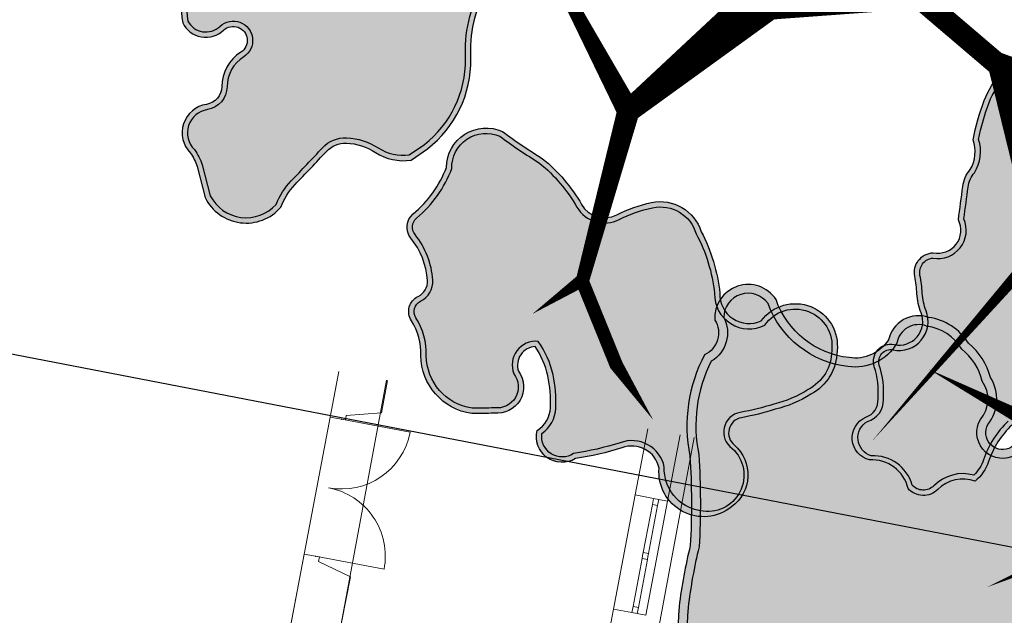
# Model space of a CAD drawing. Header units: metres. Extents: x 32353251 to 32353583, y 5707748 to 5708004.
# Tile 126 of 164: x 32353405 to 32353417, y 5707938 to 5707945. Entities that reach past the tile are written whole.
import ezdxf

# ---------------------------------------------------------------- set-up
doc = ezdxf.new("R2010")
doc.units = ezdxf.units.M
doc.header["$LTSCALE"] = 0.75
doc.header["$PDSIZE"] = 5
doc.layers.get('0').update_dxf_attribs({"linetype": 'CONTINUOUS'})
doc.layers.get('DEFPOINTS').update_dxf_attribs({"linetype": 'CONTINUOUS'})
for name, color, linetype, transparency in [('10414944$0$PF-Krone', 33, 'CONTINUOUS', 0.7), ('10414944$0$PF-Krone_SOL', 70, 'CONTINUOUS', 0.7), ('10414944$0$ST-Baum', 7, 'CONTINUOUS', 0.7)]:
    doc.layers.add(name, color=color, linetype=linetype, transparency=transparency)
doc.layers.add('10414944$0$PF-Stamm', color=7, linetype='CONTINUOUS', true_color=0x5f5144, transparency=0.7)
doc.layers.add('10417023$0$#9_002_GES I Übersicht Erdgeschoss_1_707_Bestandsgebäude', color=7, linetype='CONTINUOUS', lineweight=25)
doc.layers.add('10417023$0$Keine', color=7, linetype='CONTINUOUS', lineweight=13)

# ---------------------------------------------------------------- blocks, each defined once
blk = doc.blocks.new('19-A2-A0')
at = {"layer": 'DEFPOINTS'}
blk.add_lwpolyline([(-489.15, -204.65), (489.15, -204.65), (489.15, 204.65), (-489.15, 204.65)], close=True, dxfattribs=at)
blk = doc.blocks.new('10414944$0$PF-BAUM_12')
at = {"layer": '10414944$0$PF-Krone_SOL', "transparency": 33554457}
h = blk.add_hatch(color=256, dxfattribs=at)
h.dxf.hatch_style = 1
h.set_gradient(color1=(88, 186, 72), color2=(175, 217, 170), tint=1, name='INVSPHERICAL')
edge = h.paths.add_edge_path()
edge.add_arc((-1.2758, 1.3994), 0.541, 250.247, 303.4279)
edge.add_arc((-0.5984, 0.4188), 0.6511, 94.3691, 125.6409, ccw=False)
edge.add_arc((-0.5871, 0.2707), 0.7996, 79.906, 94.3691, ccw=False)
edge.add_arc((-0.4074, 1.2805), 0.2261, 259.906, 345.0368)
edge.add_arc((3.3556, 0.2748), 3.669, 162.1844, 165.0368, ccw=False)
edge.add_arc((-0.2456, 1.4321), 0.1137, 342.1844, 421.4181)
edge.add_arc((-0.3772, 1.1907), 0.3886, 61.4181, 105.4179)
edge.add_arc((-0.4936, 1.6129), 0.0494, 76.8677, 285.4179, ccw=False)
edge.add_arc((-0.4342, 1.767), 0.1165, 245.5523, 317.8819)
edge.add_arc((-0.4413, 1.8543), 0.1901, 299.5067, 335.7073)
edge.add_arc((-0.3904, 1.8889), 0.1664, 317.3096, 366.5168)
edge.add_arc((-0.3153, 1.9138), 0.0904, 356.15, 452.3298)
edge.add_arc((-0.2837, 2.1143), 0.1157, 186.3955, 252.2185, ccw=False)
edge.add_arc((-0.1459, 2.1399), 0.2556, 124.2968, 188.6524, ccw=False)
edge.add_arc((-0.3624, 2.4158), 0.0972, 318.2129, 468.9396)
edge.add_arc((-0.4455, 2.5549), 0.0698, 219.6885, 317.568, ccw=False)
edge.add_arc((-0.5987, 2.0825), 0.4392, 76.9102, 116.5449)
edge.add_arc((-1.4951, 4.5572), 2.1964, 281.7611, 288.5889, ccw=False)
edge.add_arc((-1.0114, 0.8578), 1.5496, 91.3323, 98.0021)
edge.add_arc((-1.1102, 1.691), 0.7109, 99.4638, 131.7622)
edge.add_arc((-1.4773, 2.1554), 0.1252, 148.2467, 256.0758)
edge.add_arc((-1.5238, 1.968), 0.068, -114.9556, 76.0758, ccw=False)
edge.add_arc((-1.6369, 1.7248), 0.2002, 65.0444, 122.1083)
edge.add_arc((-1.7899, 1.9686), 0.0876, 221.6314, 302.1083, ccw=False)
edge.add_arc((-1.9603, 1.8172), 0.1403, 41.6314, 166.8648)
edge.add_arc((-2.3449, 1.9519), 0.2684, 321.9495, 337.4752, ccw=False)
edge.add_line((-2.1335, 1.7864), (-2.2407, 1.6721))
edge.add_arc((-2.0502, 1.5575), 0.2224, 148.9568, 261.833)
edge.add_arc((-2.0149, 1.0239), 0.3205, 78.7718, 102.0334, ccw=False)
edge.add_arc((0.8412, 15.4111), 14.3475, 258.77175, 259.65948)
edge.add_arc((-1.7568, 1.1728), 0.1259, 30.356, 79.6595, ccw=False)
edge.add_arc((-1.8871, 1.0965), 0.2769, -0.4934, 30.356, ccw=False)
edge.add_arc((-1.3602, 1.092), 0.25, 179.5066, 221.3188)
edge.add_line((-1.548, 0.9269), (-1.4587, 0.8902))
edge = h.paths.add_edge_path()
edge.add_arc((-2.0595, -1.0849), 0.2169, 117.743, 251.4279, ccw=False)
edge.add_arc((-2.2535, -0.7961), 0.1343, 313.8671, 413.8729)
edge.add_arc((-1.1381, 0.5382), 1.6051, 221.524, 229.789, ccw=False)
edge.add_arc((-2.2843, -0.4137), 0.1251, 108.798, 243.7029, ccw=False)
edge.add_arc((-2.2657, -0.171), 0.1376, 244.6115, 299.8242)
edge.add_arc((-2.4922, 0.2242), 0.593, 299.8242, 314.8752)
edge.add_arc((-2.3634, 0.0948), 0.4104, 314.8752, 336.5607)
edge.add_arc((-2.0604, -0.1191), 0.0893, 34.547, 142.2333)
edge.add_arc((-2.2509, -0.0174), 0.1288, 205.94, 338.605, ccw=False)
edge.add_arc((-1.1082, 0.8264), 1.5473, 211.5442, 215.5748, ccw=False)
edge.add_arc((-2.1647, 0.1359), 0.2879, 123.2934, 204.4063, ccw=False)
edge.add_arc((-2.4675, 0.6266), 0.289, 300.0552, 335.4001)
edge.add_arc((-2.1302, 0.4722), 0.0819, 58.4002, 155.4001, ccw=False)
edge.add_arc((-2.0455, 0.6099), 0.0798, 238.4002, 306.4204)
edge.add_arc((-2.2163, 0.8415), 0.3675, 306.4204, 341.4929)
edge.add_arc((-1.7884, 0.6982), 0.0838, 72.4288, 161.4929, ccw=False)
edge.add_arc((-1.597, 1.3024), 0.5499, 252.4288, 281.6379)
edge.add_arc((-1.3833, 0.6006), 0.1928, 8.2479, 122.231, ccw=False)
edge.add_arc((1.4313, 0.4424), 2.6303, 175.9465, 181.0704)
edge.add_arc((-2.004, 0.487), 0.8109, 332.6061, 353.3579, ccw=False)
edge.add_arc((-1.1696, 0.0546), 0.1289, 152.6061, 239.8128)
edge.add_arc((-1.5709, -0.6354), 0.6693, 44.4632, 59.8128, ccw=False)
edge.add_arc((-1.2417, -0.3122), 0.208, -40.1663, 44.4632, ccw=False)
edge.add_arc((-1.7965, -0.0425), 0.8201, 308.5293, 330.4961, ccw=False)
edge.add_arc((-1.2134, -0.8063), 0.142, 120.5815, 237.174)
edge.add_arc((-1.3033, -1.1297), 0.2045, -64.491, 86.396, ccw=False)
edge.add_arc((-1.343, -1.1115), 0.2397, 240.4754, 302.2336, ccw=False)
edge.add_arc((-1.2125, -0.7918), 0.5839, 226.3665, 244.7952, ccw=False)
edge.add_arc((-0.7205, -0.1508), 1.3901, 222.9429, 229.9249, ccw=False)
edge.add_arc((-1.7937, -1.1495), 0.076, 42.9191, 173.4992)
edge.add_arc((-2.058, -1.1133), 0.1908, 248.2896, 351.6714, ccw=False)
edge = h.paths.add_edge_path()
edge.add_arc((1.2059, -0.0381), 0.6649, 150.7734, 194.5558)
edge.add_arc((0.911, -0.0942), 0.3659, 197.6599, 276.7526)
edge.add_arc((0.9525, -0.0442), 0.4134, 270.2152, 305.5241)
edge.add_arc((1.2637, -0.512), 0.1494, -27.7225, 118.3909, ccw=False)
edge.add_arc((1.6106, -0.6627), 0.2295, 159.2735, 288.7974)
edge.add_arc((1.6267, -1.1446), 0.2709, -1.083, 77.6692, ccw=False)
edge.add_arc((2.1687, -1.0477), 0.2897, 200.6132, 382.9337)
edge.add_arc((2.7072, -0.7257), 0.3429, 147.8227, 217.591, ccw=False)
edge.add_arc((2.4468, -0.3829), 0.1629, 259.448, 409.1515)
edge.add_arc((2.7989, 0.0617), 0.4045, 199.7173, 232.6211, ccw=False)
edge.add_arc((2.5485, -0.1163), 0.1368, 103.2593, 162.2981, ccw=False)
edge.add_arc((2.4584, 0.1299), 0.1274, 297.4752, 447.5021)
edge.add_arc((2.4597, 0.3353), 0.0783, 98.8157, 273.1184, ccw=False)
edge.add_arc((2.4, 0.5247), 0.1217, 293.027, 374.9291)
edge.add_arc((2.0245, 0.3266), 0.5439, 24.9483, 42.1183)
edge.add_arc((1.7775, 0.1571), 0.8417, 39.3994, 55.75)
edge.add_arc((2.2887, 0.9354), 0.0906, 104.7131, 245.5829, ccw=False)
edge.add_arc((2.2455, 1.1001), 0.0797, 284.7131, 435.2869)
edge.add_arc((2.1786, 0.8455), 0.3429, 75.2869, 90.1544)
edge.add_arc((2.192, 1.2908), 0.1034, 200.5438, 262.034, ccw=False)
edge.add_arc((1.8708, 1.2323), 0.2255, 5.6552, 92.2855)
edge.add_arc((1.8923, 1.533), 0.0813, 129.4673, 248.0142, ccw=False)
edge.add_arc((1.6377, 1.5925), 0.2029, 0.9413, 108.0271)
edge.add_arc((1.5516, 2.0411), 0.2568, 198.8038, 275.2311, ccw=False)
edge.add_arc((1.081, 1.9053), 0.2335, 13.1092, 167.2288)
edge.add_arc((0.6671, 1.9992), 0.1909, 279.3003, 347.2288, ccw=False)
edge.add_arc((0.7224, 1.6615), 0.1513, 99.3003, 228.8092)
edge.add_arc((0.4652, 1.3676), 0.2392, 21.1744, 48.8092, ccw=False)
edge.add_arc((0.3242, 1.313), 0.3904, -10.7857, 21.1744, ccw=False)
edge.add_arc((-0.3793, 1.447), 1.1066, 325.7449, 349.2143, ccw=False)
edge.add_arc((0.3558, 0.9464), 0.2172, 278.2663, 325.7449, ccw=False)
edge.add_arc((0.408, 0.5869), 0.146, 98.2663, 271.6731)
edge.add_arc((0.4514, -0.8972), 1.3387, 79.7675, 91.6731, ccw=False)
edge.add_arc((0.6892, 0.3779), 0.0423, -16.4325, 90.0101, ccw=False)
edge.add_line((0.7298, 0.3659), (0.6257, 0.2866))
edge = h.paths.add_edge_path()
edge.add_arc((-1.5552, -2.2569), 0.1724, 12.6189, 77.7455)
edge.add_arc((-1.4977, -1.992), 0.0986, 164.1816, 257.7455, ccw=False)
edge.add_arc((-1.7215, -1.8391), 0.1803, 315.6358, 396.2247)
edge.add_arc((-1.4722, -1.6964), 0.1099, 56.0167, 199.1656, ccw=False)
edge.add_arc((-1.3562, -1.5375), 0.087, 231.1844, 306.609)
edge.add_arc((-1.4968, -1.2476), 0.4081, 298.1575, 320.4218)
edge.add_arc((-1.118, -1.5607), 0.0835, 20.6534, 140.4218, ccw=False)
edge.add_arc((-0.9321, -1.4907), 0.1152, 200.6534, 324.1572)
edge.add_arc((-0.5981, -1.7319), 0.2968, 125.8433, 144.1572, ccw=False)
edge.add_arc((-1.1307, -0.9947), 0.6126, 305.8433, 313.7683)
edge.add_arc((-0.6402, -1.5068), 0.0965, 35.283, 133.7683, ccw=False)
edge.add_arc((-0.4573, -1.4114), 0.1114, 200.8653, 329.8017)
edge.add_arc((5.9643, -14.9126), 14.8587, 114.56415, 115.19461, ccw=False)
edge.add_arc((-0.1458, -1.5341), 0.1511, 81.9994, 116.2838, ccw=False)
edge.add_arc((-0.1295, -1.2153), 0.1692, 271.6238, 322.4573)
edge.add_arc((0.4219, -2.3582), 1.1204, 101.7391, 111.8636, ccw=False)
edge.add_arc((0.2817, -1.7045), 0.4518, 61.0493, 101.1946, ccw=False)
edge.add_arc((0.4293, -1.462), 0.1686, -13.3297, 65.0541, ccw=False)
edge.add_arc((0.701, -1.5438), 0.116, 158.2537, 207.0243)
edge.add_arc((0.7267, -1.4357), 0.2061, 231.2626, 284.3776)
edge.add_arc((0.7594, -1.468), 0.1684, 276.3107, 373.1888)
edge.add_arc((1.0623, -1.3226), 0.1754, 121.9096, 217.5827, ccw=False)
edge.add_arc((1.2009, -1.5786), 0.4663, 12.4963, 119.7416, ccw=False)
edge.add_arc((1.5062, -1.4974), 0.1512, -66.2252, 7.4787, ccw=False)
edge.add_arc((1.5907, -1.7479), 0.1146, 101.8196, 224.4343)
edge.add_arc((1.3238, -2.0366), 0.2788, -26.9882, 48.417, ccw=False)
edge.add_arc((1.3365, -2.0229), 0.2743, 258.9909, 329.2486, ccw=False)
edge.add_arc((1.6618, -1.4757), 0.8996, 229.3858, 245.1764, ccw=False)
edge.add_arc((0.9994, -2.237), 0.1097, 45.6037, 249.2448)
edge.add_arc((0.8451, -2.4465), 0.1573, -95.435, 42.7788, ccw=False)
edge.add_arc((0.8007, -2.2203), 0.3839, 232.8, 274.4074, ccw=False)
edge.add_arc((0.4866, -2.6064), 0.1147, 44.402, 165.1103)
edge.add_arc((0.2716, -2.5387), 0.1109, 123.3852, 339.8557, ccw=False)
edge.add_arc((0.9022, -2.3675), 0.6961, 164.2604, 186.4803, ccw=False)
edge.add_arc((0.1064, -2.2008), 0.1278, 9.9652, 176.7192)
edge.add_arc((-48.3159, -1.4499), 48.3004, 358.76613, 359.11787, ccw=False)
edge.add_arc((-0.3152, -2.3669), 0.3137, 290.4729, 336.8998, ccw=False)
edge.add_arc((-0.2908, -2.4562), 0.2217, 213.8839, 292.6434, ccw=False)
edge.add_arc((-0.5922, -2.5593), 0.1191, 350.144, 508.4434)
edge.add_arc((-0.7458, -2.3559), 0.1504, 180.1486, 290.2791, ccw=False)
edge.add_arc((-1.1241, -2.4703), 0.2548, 26.5922, 75.6656)
edge.add_arc((-1.166, -2.6346), 0.4243, 75.6656, 104.3344)
edge.add_arc((-1.3217, -2.0253), 0.2045, 251.4046, 284.3344, ccw=False)
at = {"layer": '10414944$0$PF-Krone'}
for points in [[(-0.4805, 1.5653, -1.286295), (-0.4824, 1.6609, 0.326511), (-0.3477, 1.6889, 0.159282), (-0.2681, 1.7761, 0.218069), (-0.2251, 1.9078, 0.446169), (-0.319, 2.0042, -0.295374), (-0.3986, 2.1015, -0.288426), (-0.29, 2.3511, 0.772377), (-0.394, 2.5078, -0.455092), (-0.4992, 2.5103, 0.174684), (-0.7949, 2.4754, -0.029801), (-1.0474, 2.4069, 0.029111), (-1.2271, 2.3923, 0.141869), (-1.5837, 2.2213, 0.508586), (-1.5074, 2.034, -1.101217), (-1.5525, 1.9063, 0.254264), (-1.7433, 1.8944, -0.366329), (-1.8554, 1.9104, 0.608209), (-2.0969, 1.8491, -0.067848), (-2.1335, 1.7864, 0), (-2.2407, 1.6721, 0.536623), (-2.0818, 1.3373, -0.101848), (-1.9525, 1.3382, 0.003873), (-1.7342, 1.2967, -0.218508), (-1.6482, 1.2364, -0.135425), (-1.6102, 1.0941, 0.184492), (-1.548, 0.9269), (-1.4587, 0.8902, 0.236302), (-0.9778, 0.9479, -0.137302), (-0.648, 1.068, -0.063191)], [(-0.4736, 1.5402, -1.313113), (-0.4736, 1.6855, 0.345734), (-0.3643, 1.7094, 0.172714), (-0.2901, 1.7907, 0.230529), (-0.2512, 1.9073, 0.475615), (-0.3219, 1.9779, -0.304436), (-0.4244, 2.098, -0.284585), (-0.3075, 2.3706, 0.726016), (-0.3802, 2.4848, -0.402009), (-0.5128, 2.4867, 0.170881), (-0.7849, 2.4513, -0.030277), (-1.0444, 2.381, 0.029443), (-1.2231, 2.3665, 0.140272), (-1.5634, 2.2045, 0.497246), (-1.5012, 2.0592, -1.101217), (-1.5634, 1.8827, 0.254264), (-1.7295, 1.8724, -0.366329), (-1.8748, 1.8931, 0.61415), (-2.072, 1.8412, -0.070819), (-2.1138, 1.7695, 0), (-2.2198, 1.6564, 0.525075), (-2.0824, 1.3638, -0.0983), (-1.9475, 1.3638, 0.003873), (-1.7295, 1.3222, -0.218508), (-1.6257, 1.2496, -0.135425), (-1.5842, 1.0939, 0.177651), (-1.5323, 0.9486), (-1.4493, 0.9145, 0.235756), (-0.9926, 0.9693, -0.137109), (-0.65, 1.0939, -0.063191)], [(-1.061, -2.2235, 0.125748), (-1.2711, -2.2235, -0.14468), (-1.3869, -2.2192, 0.292073), (-1.5186, -2.0883, -0.432551), (-1.5925, -1.9652, 0.366883), (-1.576, -1.7325, -0.720884), (-1.4107, -1.6053, 0.341522), (-1.3043, -1.6073, 0.097453), (-1.1823, -1.5075, -0.576003), (-1.0399, -1.5313, 0.597917), (-0.8388, -1.5581, -0.08008), (-0.772, -1.4913, 0.034593), (-0.7069, -1.4371, -0.458286), (-0.5614, -1.451, 0.630565), (-0.361, -1.4674, -0.002751), (-0.2127, -1.3986, -0.15072), (-0.1247, -1.3845, 0.225513), (0.0047, -1.3184, -0.044205), (0.194, -1.2613, -0.176981), (0.5004, -1.3091, -0.356005)], [(-1.0546, -2.1983, 0.125748), (-1.2775, -2.1983, -0.125245), (-1.3656, -2.1984, 0.270797), (-1.5131, -2.0629, -0.432551), (-1.5675, -1.9722, 0.354737), (-1.5553, -1.7285, -0.649808), (-1.424, -1.6226, 0.359616), (-1.292, -1.6303, 0.097453), (-1.1623, -1.5241, -0.576003), (-1.0642, -1.5405, 0.597917), (-0.8177, -1.5733, -0.08008), (-0.7567, -1.5124, 0.034593), (-0.6889, -1.4559, -0.446057), (-0.5843, -1.4638, 0.599943), (-0.343, -1.4877, -0.002629), (-0.2015, -1.4221, -0.15559), (-0.1264, -1.4105, 0.218765), (0.0207, -1.3401, -0.04262), (0.1991, -1.2868, -0.177473), (0.4886, -1.3323, -0.354321)]]:
    blk.add_lwpolyline(points, format="xyb", dxfattribs=at)
for points in [[(-2.1286, -1.2905, -0.65991), (-2.1605, -0.8929, 0.466338), (-2.1744, -0.6876, -0.036078), (-2.3398, -0.5259, -0.667578), (-2.3247, -0.2952, 0.245683), (-2.1973, -0.2903, 0.065767), (-2.0738, -0.1961, 0.094904), (-1.9868, -0.0685, 0.507802), (-2.131, -0.0644, -0.653541), (-2.3667, -0.0738, -0.017589), (-2.4268, 0.0169, -0.369479), (-2.3227, 0.3765, 0.155455), (-2.2047, 0.5063, -0.450466), (-2.0873, 0.542, 0.305827), (-1.9981, 0.5457, 0.154239), (-1.8678, 0.7248, -0.409437), (-1.7631, 0.7781, 0.128143), (-1.4861, 0.7637, -0.54286), (-1.1924, 0.6283, 0.022361), (-1.1986, 0.3932, -0.090795), (-1.284, 0.1139, 0.400005), (-1.2344, -0.0569, -0.067076), (-1.0933, -0.1666, -0.387019), (-1.0828, -0.4464, -0.096143), (-1.2857, -0.6841, 0.557693), (-1.2904, -0.9256, -0.773495), (-1.2152, -1.3143, -0.276189), (-1.4612, -1.3201, -0.080584), (-1.6154, -1.2144, -0.030474), (-1.7381, -1.0978, 0.640635), (-1.8692, -1.1409, -0.484398)], [(-2.2272, -1.1718, -0.377035), (-2.1418, -0.911, 0.462758), (-2.1582, -0.6671, -0.036793), (-2.3239, -0.5046, -0.650672), (-2.3251, -0.3233, 0.226885), (-2.1843, -0.3129, 0.065767), (-2.0555, -0.2145, 0.102669), (-1.9578, -0.0664, 0.560734), (-2.154, -0.0518, -0.672352), (-2.3442, -0.0605, -0.017696), (-2.4038, 0.0291, -0.366993), (-2.309, 0.3543, 0.154831), (-2.181, 0.4955, -0.450466), (-2.1009, 0.5198, 0.305827), (-1.9827, 0.5248, 0.154239), (-1.8432, 0.7165, -0.409437), (-1.7709, 0.7533, 0.13033), (-1.476, 0.7393, -0.546373), (-1.2186, 0.6272, 0.02192), (-1.2246, 0.3945, -0.090238), (-1.3071, 0.1259, 0.400005), (-1.2475, -0.0793, -0.067076), (-1.1118, -0.1848, -0.390762), (-1.1042, -0.4314, -0.096389), (-1.3005, -0.6626, 0.568263), (-1.2983, -0.9513, -0.791061), (-1.2278, -1.2915, -0.279339), (-1.4492, -1.297, -0.081396), (-1.5981, -1.195, -0.030819), (-1.7198, -1.0793, 0.674462), (-1.888, -1.14, -0.76422)]]:
    blk.add_lwpolyline(points, format="xyb", close=True, dxfattribs=at)
at = {"layer": '10414944$0$PF-Stamm'}
for points in [[(0.0456, -0.1011, 0.2167, 0.1084, 0), (-0.7801, 0.1666, 0.1084, 0.065, 0), (-0.4991, 0.6653, 0.065, 0.0433, 0), (-0.5991, 1.1076, 0.0433, 0.0433, 0), (-0.4753, 1.4051, 0.065, 1.976742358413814e-14, 0), (-0.3709, 1.869, 0, 0, 0)], [(0.0456, -0.1011, 0.2167, 0.1084, 0), (0.458, 0.2037, 0.1084, 0.1084, 0), (0.6352, 0.4942, 0.1084, 0.065, 0), (1.0621, 0.8906, 0.065, 0, 0), (0.9169, 1.5817, 0, 0, 0)], [(-0.5991, 1.1076, 0.065, 0, 0), (-0.9411, 1.541, 0, 0, 0)], [(-0.7801, 0.1666, 0.1084, 0.065, 0), (-1.5906, -0.088, 0.065, 0, 0), (-1.8608, 0.029, 0, 0, 0)], [(0.0456, -0.1011, 0.2167, 0.1084, 0), (0.4458, -0.7261, 0.1084, 0.1084, 0), (0.3792, -1.2094, 0.1084, 0.065, 0), (0.5139, -1.7227, 0.065, 2.236840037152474e-14, 0), (1.3267, -1.9065, 0, 0, 0)], [(-1.5855, -0.0745, 0.065, 0.065, 0), (-1.8491, -0.4467, 0.065, 0, 0), (-1.9786, -0.7431, 0, 0, 0)], [(0.3792, -1.2284, 0.1084, 0.065, 0), (-0.2688, -1.8764, 0.065, 0, 0), (-1.4983, -1.6926, 0, 0, 0)]]:
    blk.add_lwpolyline(points, format="xyseb", dxfattribs=at)
blk = doc.blocks.new('10414944')
at = {"layer": '10414944$0$ST-Baum'}
for p, xscale, yscale, zscale, rotation in [((32353414.13, 5707945.665), 2.658344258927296, 2.658344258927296, 1.107643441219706, 57.40868327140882), ((32353424.94, 5707940.271), 4.430486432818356, 4.430486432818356, 1.846036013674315, 75.00000000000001)]:
    blk.add_blockref('10414944$0$PF-BAUM_12', p, dxfattribs=dict(at, xscale=xscale, yscale=yscale, zscale=zscale, rotation=rotation))
blk = doc.blocks.new('10417023$0$#9_MKO_LP5_ARC_GES_UP_00_002_P_G_modell (3D)')
at = {"layer": '10417023$0$#9_002_GES I Übersicht Erdgeschoss_1_707_Bestandsgebäude', "color": 1, "linetype": 'Continuous', "lineweight": 13, "true_color": 0xff0000}
for p, q in [((-32353440.231, -5707768.718), (-32353440.234, -5707769.317)), ((-32353439.593, -5707769.142), (-32353439.591, -5707768.718)), ((-32353436.176, -5707768.718), (-32353436.179, -5707769.587)), ((-32353435.754, -5707769.589), (-32353435.751, -5707768.718)), ((-32353440.033, -5707769.258), (-32353439.593, -5707769.142)), ((-32353440.033, -5707769.258), (-32353439.593, -5707769.142)), ((-32353440.034, -5707769.318), (-32353440.033, -5707769.258)), ((-32353440.034, -5707769.318), (-32353440.033, -5707769.258)), ((-32353440.234, -5707769.317), (-32353440.084, -5707769.318)), ((-32353440.234, -5707769.317), (-32353440.084, -5707769.318)), ((-32353440.084, -5707769.318), (-32353440.034, -5707769.318)), ((-32353440.084, -5707769.318), (-32353439.184, -5707769.321)), ((-32353440.084, -5707769.318), (-32353440.034, -5707769.318)), ((-32353440.084, -5707769.318), (-32353440.034, -5707769.318)), ((-32353436.185, -5707771.087), (-32353436.179, -5707769.587)), ((-32353435.939, -5707769.588), (-32353436.179, -5707769.587)), ((-32353435.939, -5707769.588), (-32353436.179, -5707769.587)), ((-32353435.869, -5707769.588), (-32353435.939, -5707769.588)), ((-32353435.939, -5707769.668), (-32353435.939, -5707769.588)), ((-32353435.869, -5707769.588), (-32353435.939, -5707769.588)), ((-32353435.869, -5707769.588), (-32353435.939, -5707769.588)), ((-32353435.754, -5707769.589), (-32353435.869, -5707769.588)), ((-32353435.869, -5707769.588), (-32353435.869, -5707769.668)), ((-32353435.754, -5707769.589), (-32353435.869, -5707769.588)), ((-32353435.76, -5707771.089), (-32353435.754, -5707769.589)), ((-32353435.942, -5707770.298), (-32353435.939, -5707769.668)), ((-32353435.869, -5707769.668), (-32353435.939, -5707769.668)), ((-32353435.869, -5707769.668), (-32353435.872, -5707770.298)), ((-32353435.944, -5707771.008), (-32353435.942, -5707770.378)), ((-32353435.942, -5707770.338), (-32353435.942, -5707770.298)), ((-32353435.942, -5707770.298), (-32353435.872, -5707770.298)), ((-32353435.942, -5707770.378), (-32353435.942, -5707770.338)), ((-32353435.872, -5707770.378), (-32353435.942, -5707770.378)), ((-32353435.872, -5707770.378), (-32353435.874, -5707771.008)), ((-32353435.872, -5707770.298), (-32353435.872, -5707770.338)), ((-32353435.872, -5707770.338), (-32353435.872, -5707770.378)), ((-32353435.945, -5707771.088), (-32353435.944, -5707771.008)), ((-32353435.944, -5707771.008), (-32353435.874, -5707771.008)), ((-32353435.874, -5707771.008), (-32353435.875, -5707771.088)), ((-32353440.241, -5707771.117), (-32353440.254, -5707774.436)), ((-32353440.241, -5707771.117), (-32353440.091, -5707771.118)), ((-32353440.241, -5707771.117), (-32353440.091, -5707771.118)), ((-32353440.091, -5707771.118), (-32353440.041, -5707771.118)), ((-32353440.091, -5707771.118), (-32353439.191, -5707771.121)), ((-32353440.091, -5707771.118), (-32353440.041, -5707771.118)), ((-32353440.091, -5707771.118), (-32353440.041, -5707771.118)), ((-32353440.041, -5707771.118), (-32353440.041, -5707771.178)), ((-32353440.041, -5707771.118), (-32353440.041, -5707771.178)), ((-32353440.041, -5707771.178), (-32353439.601, -5707771.297)), ((-32353440.041, -5707771.178), (-32353439.601, -5707771.297)), ((-32353436.185, -5707771.087), (-32353436.188, -5707771.912)), ((-32353435.945, -5707771.088), (-32353436.185, -5707771.087)), ((-32353435.945, -5707771.088), (-32353436.185, -5707771.087)), ((-32353435.875, -5707771.088), (-32353435.945, -5707771.088)), ((-32353435.875, -5707771.088), (-32353435.945, -5707771.088)), ((-32353435.875, -5707771.088), (-32353435.945, -5707771.088)), ((-32353435.76, -5707771.089), (-32353435.875, -5707771.088)), ((-32353435.76, -5707771.089), (-32353435.875, -5707771.088)), ((-32353439.604, -5707771.897), (-32353439.601, -5707771.297))]:
    blk.add_line(p, q, dxfattribs=at)
at = {"layer": '10417023$0$#9_002_GES I Übersicht Erdgeschoss_1_707_Bestandsgebäude', "color": 1, "linetype": 'Continuous', "lineweight": 13, "true_color": 0xff0000, "flags": 128}
for points in [[(-32353458.778, -5707768.718), (-32353458.817, -5707776.781), (-32353440.264, -5707776.87), (-32353440.231, -5707768.718)], [(-32353439.607, -5707768.718), (-32353439.607, -5707777.443), (-32353435.568, -5707777.443), (-32353435.568, -5707768.718)]]:
    blk.add_lwpolyline(points, dxfattribs=at)
at = {"layer": '10417023$0$#9_002_GES I Übersicht Erdgeschoss_1_707_Bestandsgebäude', "color": 1, "linetype": 'Continuous', "lineweight": 13, "true_color": 0xff0000}
for centre, start, end in [((-32353440.084, -5707769.318), 269.7745, 359.7745), ((-32353440.091, -5707771.118), 359.7745, 89.7745)]:
    blk.add_arc(centre, 0.9, start, end, dxfattribs=at)
at = {"layer": '10417023$0$#9_002_GES I Übersicht Erdgeschoss_1_707_Bestandsgebäude', "color": 1, "linetype": 'Continuous', "lineweight": 5, "true_color": 0xff0000, "transparency": 33554687}
for p in [(-32353440.084, -5707769.318), (-32353440.091, -5707771.118)]:
    blk.add_point(p, dxfattribs=at)
blk = doc.blocks.new('10417023$0$2_MKO_LP5_LAN_GES_UP_00_002_V_A (3D)')
at = {"layer": '10417023$0$Keine'}
blk.add_blockref('10417023$0$#9_MKO_LP5_ARC_GES_UP_00_002_P_G_modell (3D)', (0, 0), dxfattribs=at)
blk = doc.blocks.new('10417023')
at = {"layer": '10417023$0$Keine', "rotation": 349.4819372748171}
blk.add_blockref('10417023$0$2_MKO_LP5_LAN_GES_UP_00_002_V_A (3D)', (65205154.931, 5413829.558), dxfattribs=at)

msp = doc.modelspace()

# ---------------------------------------------------------------- block references
msp.add_blockref('10414944', (0, 0))
at = {"xscale": 0.25, "yscale": 0.25, "zscale": 0.25, "rotation": 349.0867958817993}
msp.add_blockref('19-A2-A0', (32353428.528, 5707884.314), dxfattribs=at)

# ---------------------------------------------------------------- next in the draw order: block references
msp.add_blockref('10417023', (0, 0))

doc.saveas('drawing.dxf')
